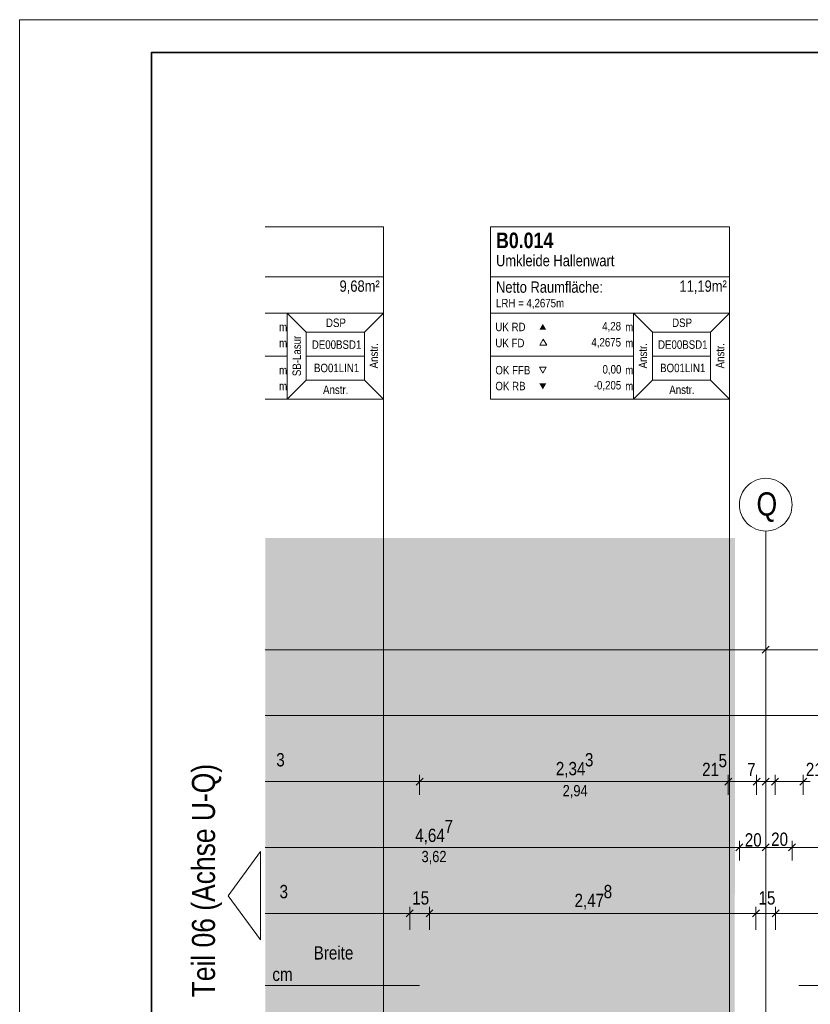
# Model space of a CAD drawing. Extents: x -720 to 300, y 62 to 1162.
# Tile 56 of 143: x -720 to -600, y 1013 to 1162. Entities that reach past the tile are written whole.
import ezdxf
from ezdxf.lldxf.tags import DXFTag

# ---------------------------------------------------------------- set-up
doc = ezdxf.new("R2010")
doc.units = 0
doc.layers.get('0').update_dxf_attribs({"lineweight": 13})
for name, color, linetype, lineweight in [('30 -33 Aussenwände- 8 Sonnenschutz', 7, 'Continuous', 9), ('70 -71 Achsen- 1 Gebäudeachsen', 7, 'STRICHPUNKT2-A06G94018I', 18), ('iwb_Plankopf Rahmen', 7, 'Continuous', 35)]:
    doc.layers.add(name, color=color, linetype=linetype, lineweight=lineweight)
for name, color, linetype, lineweight, true_color in [('70 -75 Raumstempel- 1 Raumstempel', 7, 'Continuous', 25, 0xff6600), ('70 -75 Raumstempel-2 Verweislinie', 7, 'Continuous', 9, 0xff6600), ('70 -76 Bemaßung- 2 Allgemein', 9, 'Continuous', 5, 0x808080), ('iwb_Layout BA_Markierung', 7, 'Continuous', 9, 0xbadcdc), ('iwb_Layout Text', 3, 'Continuous', 18, 0x00ff00)]:
    doc.layers.add(name, color=color, linetype=linetype, lineweight=lineweight, true_color=true_color)
doc.styles.get("Standard").update_dxf_attribs({"font": 'ARIALN.TTF'})
tags = doc.linetypes.add('STRICHPUNKT2-A06G94018I', pattern=[12.7, 6.35, -3.175, 0, -3.175]).pattern_tags.tags
tags[10:11] = [DXFTag(74, 4), DXFTag(75, 0), DXFTag(340, '0'), DXFTag(46, 0.0), DXFTag(50, 0.0), DXFTag(44, 0.0), DXFTag(45, 0.0)]
tags[8:9] = [DXFTag(74, 4), DXFTag(75, 0), DXFTag(340, '0'), DXFTag(46, 0.0), DXFTag(50, 0.0), DXFTag(44, 0.0), DXFTag(45, 0.0)]
tags[6:7] = [DXFTag(74, 4), DXFTag(75, 0), DXFTag(340, '0'), DXFTag(46, 0.0), DXFTag(50, 0.0), DXFTag(44, 0.0), DXFTag(45, 0.0)]
tags[4:5] = [DXFTag(74, 4), DXFTag(75, 0), DXFTag(340, '0'), DXFTag(46, 0.0), DXFTag(50, 0.0), DXFTag(44, 0.0), DXFTag(45, 0.0)]

# ---------------------------------------------------------------- blocks, each defined once
blk = doc.blocks.new('Polygon-A06G93ZT8I')
at = {"color": 0, "linetype": 'ByBlock', "lineweight": -2, "ltscale": 0.13}
blk.add_solid([(-611.22, 86.2), (-682.36, 86.01), (-611.05, 1083.81), (-682.36, 1083.81)], dxfattribs=at)
blk = doc.blocks.new('Referenz-A06G94038I')
at = {"layer": '30 -33 Aussenwände- 8 Sonnenschutz', "color": 0, "linetype": 'Continuous', "lineweight": -2, "ltscale": 0.13}
for p, q in [((-658.92, 1015.89), (-682.36, 1015.89)), ((-554.36, 1015.89), (-601.36, 1015.89))]:
    blk.add_line(p, q, dxfattribs=at)
at = {"layer": '70 -71 Achsen- 1 Gebäudeachsen', "color": 0, "linetype": 'Continuous', "lineweight": -2, "ltscale": 0.13}
for p, q in [((-608.89, 1091.94), (-608.58, 1092.18)), ((-608.58, 1092.18), (-608.24, 1092.38)), ((-608.24, 1092.38), (-607.89, 1092.55)), ((-607.89, 1092.55), (-607.52, 1092.68)), ((-607.52, 1092.68), (-607.14, 1092.78)), ((-607.14, 1092.78), (-606.75, 1092.83)), ((-606.75, 1092.83), (-606.36, 1092.85)), ((-606.36, 1092.85), (-605.97, 1092.83)), ((-605.97, 1092.83), (-605.58, 1092.78)), ((-605.58, 1092.78), (-605.2, 1092.68)), ((-605.2, 1092.68), (-604.83, 1092.55)), ((-604.83, 1092.55), (-604.47, 1092.38)), ((-604.47, 1092.38), (-604.14, 1092.18)), ((-604.14, 1092.18), (-603.82, 1091.94)), ((-610.05, 1090.38), (-609.89, 1090.74)), ((-609.89, 1090.74), (-609.68, 1091.07)), ((-609.68, 1091.07), (-609.45, 1091.39)), ((-609.45, 1091.39), (-609.19, 1091.68)), ((-609.19, 1091.68), (-608.89, 1091.94)), ((-603.82, 1091.94), (-603.53, 1091.68)), ((-603.53, 1091.68), (-603.27, 1091.39)), ((-603.27, 1091.39), (-603.03, 1091.07)), ((-603.03, 1091.07), (-602.83, 1090.74)), ((-602.83, 1090.74), (-602.66, 1090.38)), ((-610.36, 1088.85), (-610.34, 1089.24)), ((-610.34, 1089.24), (-610.28, 1089.63)), ((-610.28, 1089.63), (-610.19, 1090.01)), ((-610.19, 1090.01), (-610.05, 1090.38)), ((-602.66, 1090.38), (-602.53, 1090.01)), ((-602.53, 1090.01), (-602.43, 1089.63)), ((-602.43, 1089.63), (-602.38, 1089.24)), ((-602.38, 1089.24), (-602.36, 1088.85)), ((-610.34, 1088.46), (-610.36, 1088.85)), ((-610.28, 1088.07), (-610.34, 1088.46)), ((-610.19, 1087.69), (-610.28, 1088.07)), ((-610.05, 1087.32), (-610.19, 1087.69)), ((-602.53, 1087.69), (-602.66, 1087.32)), ((-602.43, 1088.07), (-602.53, 1087.69)), ((-602.38, 1088.46), (-602.43, 1088.07)), ((-602.36, 1088.85), (-602.38, 1088.46)), ((-609.89, 1086.97), (-610.05, 1087.32)), ((-609.68, 1086.63), (-609.89, 1086.97)), ((-609.45, 1086.31), (-609.68, 1086.63)), ((-609.19, 1086.02), (-609.45, 1086.31)), ((-608.89, 1085.76), (-609.19, 1086.02)), ((-603.53, 1086.02), (-603.82, 1085.76)), ((-603.27, 1086.31), (-603.53, 1086.02)), ((-603.03, 1086.63), (-603.27, 1086.31)), ((-602.83, 1086.97), (-603.03, 1086.63)), ((-602.66, 1087.32), (-602.83, 1086.97)), ((-608.58, 1085.53), (-608.89, 1085.76)), ((-608.24, 1085.32), (-608.58, 1085.53)), ((-607.89, 1085.16), (-608.24, 1085.32)), ((-607.52, 1085.02), (-607.89, 1085.16)), ((-607.14, 1084.93), (-607.52, 1085.02)), ((-606.75, 1084.87), (-607.14, 1084.93)), ((-606.36, 1084.85), (-606.75, 1084.87)), ((-605.97, 1084.87), (-606.36, 1084.85)), ((-605.58, 1084.93), (-605.97, 1084.87)), ((-605.2, 1085.02), (-605.58, 1084.93)), ((-604.83, 1085.16), (-605.2, 1085.02)), ((-604.47, 1085.32), (-604.83, 1085.16)), ((-604.14, 1085.53), (-604.47, 1085.32)), ((-603.82, 1085.76), (-604.14, 1085.53))]:
    blk.add_line(p, q, dxfattribs=at)
at = {"layer": '70 -71 Achsen- 1 Gebäudeachsen', "color": 0, "linetype": 'STRICHPUNKT2-A06G94018I', "lineweight": -2, "ltscale": 0.13}
blk.add_line((-606.36, 1084.85), (-606.36, 85.41), dxfattribs=at)
at = {"layer": '70 -75 Raumstempel- 1 Raumstempel', "color": 0, "lineweight": -2}
for p, q in [((-664.43, 1130.99), (-682.36, 1130.99)), ((-664.43, 1104.85), (-664.43, 1130.99)), ((-648.18, 1130.99), (-648.18, 1104.85)), ((-611.86, 1130.99), (-648.18, 1130.99)), ((-611.86, 1104.85), (-611.86, 1130.99)), ((-664.43, 1123.4), (-682.36, 1123.4)), ((-611.86, 1123.4), (-648.18, 1123.4)), ((-682.36, 1117.92), (-679.02, 1117.92)), ((-676.14, 1115.02), (-679.02, 1117.92)), ((-664.43, 1117.92), (-679.02, 1117.92)), ((-679.02, 1117.92), (-679.02, 1104.85)), ((-667.31, 1115.02), (-664.43, 1117.92)), ((-648.18, 1117.92), (-626.45, 1117.92)), ((-623.57, 1115.02), (-626.45, 1117.92)), ((-611.86, 1117.92), (-626.45, 1117.92)), ((-626.45, 1117.92), (-626.45, 1104.85)), ((-614.74, 1115.02), (-611.86, 1117.92)), ((-676.14, 1107.75), (-676.14, 1115.02)), ((-676.14, 1115.02), (-667.31, 1115.02)), ((-667.31, 1107.75), (-667.31, 1115.02)), ((-623.57, 1107.75), (-623.57, 1115.02)), ((-623.57, 1115.02), (-614.74, 1115.02)), ((-614.74, 1107.75), (-614.74, 1115.02)), ((-640.14, 1113.96), (-640.67, 1113.06)), ((-640.67, 1113.06), (-639.62, 1113.06)), ((-639.62, 1113.06), (-640.14, 1113.96)), ((-682.36, 1111.39), (-679.02, 1111.39)), ((-667.31, 1111.39), (-676.14, 1111.39)), ((-648.18, 1111.39), (-626.45, 1111.39)), ((-614.74, 1111.39), (-623.57, 1111.39)), ((-640.22, 1108.78), (-640.74, 1109.69)), ((-640.74, 1109.69), (-639.69, 1109.69)), ((-639.69, 1109.69), (-640.22, 1108.78)), ((-676.14, 1107.75), (-679.02, 1104.85)), ((-676.14, 1107.75), (-667.31, 1107.75)), ((-667.31, 1107.75), (-664.43, 1104.85)), ((-623.57, 1107.75), (-626.45, 1104.85)), ((-623.57, 1107.75), (-614.74, 1107.75)), ((-614.74, 1107.75), (-611.86, 1104.85)), ((-664.43, 1104.85), (-682.36, 1104.85)), ((-611.86, 1104.85), (-648.18, 1104.85))]:
    blk.add_line(p, q, dxfattribs=at)
for points in [[(-639.69, 1115.38), (-640.22, 1116.28), (-640.74, 1115.38)], [(-639.69, 1107.25), (-640.22, 1106.34), (-640.74, 1107.25)]]:
    blk.add_solid(points, dxfattribs=at)
at = {"layer": '70 -75 Raumstempel-2 Verweislinie', "color": 0, "linetype": 'Continuous', "lineweight": -2, "ltscale": 0.13}
for p, q in [((-664.43, 1104.85), (-664.43, 989.06)), ((-611.86, 1104.85), (-611.86, 989.06))]:
    blk.add_line(p, q, dxfattribs=at)
at = {"layer": '70 -76 Bemaßung- 2 Allgemein', "color": 0, "linetype": 'Continuous', "lineweight": -2, "ltscale": 0.13}
for p, q in [((-606.36, 1069.85), (-606.36, 1067.85)), ((-606.36, 1069.85), (-606.36, 1067.85)), ((-607.42, 1066.85), (-682.36, 1066.85)), ((-605.86, 1066.85), (-607.42, 1066.85)), ((-605.83, 1067.38), (-606.89, 1066.32)), ((-606.89, 1066.32), (-605.83, 1067.38)), ((-606.86, 1066.85), (-605.3, 1066.85)), ((-455.42, 1066.85), (-605.3, 1066.85)), ((-303.42, 1056.85), (-682.36, 1056.85)), ((-606.36, 1049.85), (-606.36, 1047.85)), ((-606.36, 1049.85), (-606.36, 1047.85)), ((-659.45, 1046.32), (-658.39, 1047.38)), ((-658.39, 1047.38), (-659.45, 1046.32)), ((-658.92, 1044.85), (-658.92, 1047.85)), ((-658.92, 1044.85), (-658.92, 1047.85)), ((-611.53, 1047.38), (-612.59, 1046.32)), ((-611.53, 1047.38), (-612.59, 1046.32)), ((-612.06, 1044.85), (-612.06, 1047.85)), ((-612.06, 1044.85), (-612.06, 1047.85)), ((-607.23, 1047.38), (-608.29, 1046.32)), ((-608.29, 1046.32), (-607.23, 1047.38)), ((-607.76, 1044.85), (-607.76, 1047.85)), ((-607.76, 1044.85), (-607.76, 1047.85)), ((-605.83, 1047.38), (-606.89, 1046.32)), ((-606.89, 1046.32), (-605.83, 1047.38)), ((-605.49, 1046.32), (-604.43, 1047.38)), ((-604.43, 1047.38), (-605.49, 1046.32)), ((-604.96, 1044.85), (-604.96, 1047.85)), ((-604.96, 1044.85), (-604.96, 1047.85)), ((-601.19, 1046.32), (-600.13, 1047.38)), ((-601.19, 1046.32), (-600.13, 1047.38)), ((-600.66, 1044.85), (-600.66, 1047.85)), ((-600.66, 1044.85), (-600.66, 1047.85)), ((-659.98, 1046.85), (-682.36, 1046.85)), ((-658.42, 1046.85), (-659.98, 1046.85)), ((-659.42, 1046.85), (-657.86, 1046.85)), ((-613.12, 1046.85), (-657.86, 1046.85)), ((-613.12, 1046.85), (-614.18, 1046.85)), ((-611.56, 1046.85), (-613.12, 1046.85)), ((-611.56, 1046.85), (-613.12, 1046.85)), ((-607.76, 1046.85), (-612.06, 1046.85)), ((-608.82, 1046.85), (-609.88, 1046.85)), ((-607.26, 1046.85), (-608.82, 1046.85)), ((-607.42, 1046.85), (-608.48, 1046.85)), ((-608.26, 1046.85), (-606.7, 1046.85)), ((-606.36, 1046.85), (-607.76, 1046.85)), ((-605.86, 1046.85), (-607.42, 1046.85)), ((-606.02, 1046.85), (-607.08, 1046.85)), ((-606.86, 1046.85), (-605.3, 1046.85)), ((-606.7, 1046.85), (-605.64, 1046.85)), ((-604.96, 1046.85), (-606.36, 1046.85)), ((-604.46, 1046.85), (-606.02, 1046.85)), ((-605.46, 1046.85), (-603.9, 1046.85)), ((-605.3, 1046.85), (-604.24, 1046.85)), ((-600.66, 1046.85), (-604.96, 1046.85)), ((-603.9, 1046.85), (-602.84, 1046.85)), ((-601.16, 1046.85), (-599.6, 1046.85)), ((-601.16, 1046.85), (-599.6, 1046.85)), ((-606.36, 1039.85), (-606.36, 1037.85)), ((-606.36, 1039.85), (-606.36, 1037.85)), ((-611.42, 1036.85), (-682.36, 1036.85)), ((-609.86, 1036.85), (-611.42, 1036.85)), ((-610.89, 1036.32), (-609.83, 1037.38)), ((-609.83, 1037.38), (-610.89, 1036.32)), ((-610.86, 1036.85), (-609.3, 1036.85)), ((-610.36, 1034.85), (-610.36, 1037.85)), ((-610.36, 1034.85), (-610.36, 1037.85)), ((-607.42, 1036.85), (-609.3, 1036.85)), ((-605.86, 1036.85), (-607.42, 1036.85)), ((-605.83, 1037.38), (-606.89, 1036.32)), ((-606.89, 1036.32), (-605.83, 1037.38)), ((-606.86, 1036.85), (-605.3, 1036.85)), ((-603.42, 1036.85), (-605.3, 1036.85)), ((-601.86, 1036.85), (-603.42, 1036.85)), ((-602.89, 1036.32), (-601.83, 1037.38)), ((-601.83, 1037.38), (-602.89, 1036.32)), ((-602.86, 1036.85), (-601.3, 1036.85)), ((-602.36, 1034.85), (-602.36, 1037.85)), ((-602.36, 1034.85), (-602.36, 1037.85)), ((-459.42, 1036.85), (-601.3, 1036.85)), ((-660.42, 1024.35), (-660.42, 1027.85)), ((-660.42, 1024.35), (-660.42, 1027.85)), ((-657.42, 1024.35), (-657.42, 1027.85)), ((-657.42, 1024.35), (-657.42, 1027.85)), ((-607.86, 1024.35), (-607.86, 1027.85)), ((-607.86, 1024.35), (-607.86, 1027.85)), ((-604.86, 1024.35), (-604.86, 1027.85)), ((-604.86, 1024.35), (-604.86, 1027.85)), ((-661.48, 1026.85), (-682.36, 1026.85)), ((-661.48, 1026.85), (-662.54, 1026.85)), ((-659.42, 1026.85), (-661.48, 1026.85)), ((-659.42, 1026.85), (-661.48, 1026.85)), ((-659.89, 1027.38), (-660.95, 1026.32)), ((-659.89, 1027.38), (-660.95, 1026.32)), ((-657.42, 1026.85), (-660.42, 1026.85)), ((-658.42, 1026.85), (-656.36, 1026.85)), ((-658.42, 1026.85), (-656.36, 1026.85)), ((-657.95, 1026.32), (-656.89, 1027.38)), ((-657.95, 1026.32), (-656.89, 1027.38)), ((-656.36, 1026.85), (-655.3, 1026.85)), ((-608.92, 1026.85), (-656.36, 1026.85)), ((-608.92, 1026.85), (-609.98, 1026.85)), ((-606.86, 1026.85), (-608.92, 1026.85)), ((-606.86, 1026.85), (-608.92, 1026.85)), ((-607.33, 1027.38), (-608.39, 1026.32)), ((-607.33, 1027.38), (-608.39, 1026.32)), ((-604.86, 1026.85), (-607.86, 1026.85)), ((-605.86, 1026.85), (-603.8, 1026.85)), ((-605.86, 1026.85), (-603.8, 1026.85)), ((-605.39, 1026.32), (-604.33, 1027.38)), ((-605.39, 1026.32), (-604.33, 1027.38)), ((-556.35, 1026.85), (-603.8, 1026.85)), ((-603.8, 1026.85), (-602.74, 1026.85))]:
    blk.add_line(p, q, dxfattribs=at)
at = {"layer": '30 -33 Aussenwände- 8 Sonnenschutz', "color": 0, "linetype": 'Continuous', "lineweight": -2, "ltscale": 0.13, "char_height": 2.0138, "attachment_point": 1}
for s, insert in [('{\\fArial Narrow;Breite}', (-675.01, 1021.86)), ('{\\fArial Narrow;cm}', (-681.28, 1018.6))]:
    blk.add_mtext(s, dxfattribs=dict(at, insert=insert))
at = {"layer": '70 -71 Achsen- 1 Gebäudeachsen', "color": 0, "linetype": 'Continuous', "lineweight": -2, "ltscale": 0.13, "insert": (-607.77, 1090.72), "char_height": 3.5241, "attachment_point": 1}
blk.add_mtext('{\\fArial Narrow;Q}', dxfattribs=at)
at = {"layer": '70 -75 Raumstempel- 1 Raumstempel', "color": 0, "linetype": 'Continuous', "lineweight": -2, "ltscale": 0.13, "attachment_point": 1}
for s, insert, char_height, rotation in [('{\\fArial Narrow|b1|i0;B0.014}', (-647.32, 1130.13), 2.3536, 0), ('{\\fArial Narrow;Umkleide Hallenwart}', (-647.32, 1126.74), 1.7117, 0), ('{\\fArial Narrow;9,68m²}', (-671.08, 1122.87), 1.7117, 0), ('{\\fArial Narrow;Netto Raumfläche:}', (-647.32, 1122.72), 1.7117, 0), ('{\\fArial Narrow;11,19m²}', (-619.47, 1122.87), 1.7117, 0), ('{\\fArial Narrow;LRH = 4,2675m}', (-647.32, 1120.07), 1.2838, 0), ('{\\fArial Narrow;m}', (-680.26, 1116.45), 1.2838, 0), ('{\\fArial Narrow;DSP}', (-673.14, 1117.09), 1.2838, 0), ('{\\fArial Narrow;UK RD}', (-647.42, 1116.46), 1.2838, 0), ('{\\fArial Narrow;4,28}', (-631.2, 1116.57), 1.2838, 0), ('{\\fArial Narrow;m}', (-627.7, 1116.45), 1.2838, 0), ('{\\fArial Narrow;DSP}', (-620.58, 1117.09), 1.2838, 0), ('{\\fArial Narrow;SB-Lasur}', (-678.22, 1108.35), 1.2838, 90), ('{\\fArial Narrow;m}', (-680.26, 1114.01), 1.2838, 0), ('{\\fArial Narrow;DE00BSD1}', (-675.29, 1113.78), 1.2838, 0), ('{\\fArial Narrow;Anstr.}', (-666.52, 1109.53), 1.2838, 90), ('{\\fArial Narrow;UK FD}', (-647.42, 1114.02), 1.2838, 0), ('{\\fArial Narrow;4,2675}', (-632.84, 1114.14), 1.2838, 0), ('{\\fArial Narrow;m}', (-627.7, 1114.01), 1.2838, 0), ('{\\fArial Narrow;Anstr.}', (-625.67, 1109.53), 1.2838, 90), ('{\\fArial Narrow;DE00BSD1}', (-622.72, 1113.78), 1.2838, 0), ('{\\fArial Narrow;Anstr.}', (-613.95, 1109.53), 1.2838, 90), ('{\\fArial Narrow;BO01LIN1}', (-674.96, 1110.24), 1.2838, 0), ('{\\fArial Narrow;OK FFB}', (-647.42, 1109.9), 1.2838, 0), ('{\\fArial Narrow;0,00}', (-631.15, 1110.03), 1.2838, 0), ('{\\fArial Narrow;BO01LIN1}', (-622.4, 1110.24), 1.2838, 0), ('{\\fArial Narrow;m}', (-680.26, 1109.9), 1.2838, 0), ('{\\fArial Narrow;m}', (-627.7, 1109.9), 1.2838, 0), ('{\\fArial Narrow;m}', (-680.26, 1107.49), 1.2838, 0), ('{\\fArial Narrow;OK RB}', (-647.42, 1107.49), 1.2838, 0), ('{\\fArial Narrow;-0,205}', (-632.48, 1107.62), 1.2838, 0), ('{\\fArial Narrow;m}', (-627.7, 1107.49), 1.2838, 0), ('{\\fArial Narrow;Anstr.}', (-673.58, 1106.93), 1.2838, 0), ('{\\fArial Narrow;Anstr.}', (-621.01, 1106.93), 1.2838, 0)]:
    blk.add_mtext(s, dxfattribs=dict(at, insert=insert, char_height=char_height, rotation=rotation))
at = {"layer": '70 -76 Bemaßung- 2 Allgemein', "color": 0, "linetype": 'Continuous', "lineweight": -2, "ltscale": 0.13, "attachment_point": 1}
for s, insert, char_height in [('{\\fArial Narrow;3}', (-680.69, 1051.16), 2.0138), ('{\\fArial Narrow;3}', (-633.82, 1051.16), 2.0138), ('{\\fArial Narrow;5}', (-613.53, 1051.04), 2.0138), ('{\\fArial Narrow;2,34}', (-638.24, 1049.82), 2.0138), ('{\\fArial Narrow;21}', (-616.03, 1049.69), 2.0138), ('{\\fArial Narrow;7}', (-609.19, 1049.68), 2.0138), ('{\\fArial Narrow;21}', (-600.28, 1049.69), 2.0138), ('{\\fArial Narrow;2,94}', (-637.2, 1046.32), 1.7), ('{\\fArial Narrow;4,64}', (-659.59, 1039.69), 2.0138), ('{\\fArial Narrow;7}', (-655.13, 1041.03), 2.0138), ('{\\fArial Narrow;20}', (-609.55, 1039), 2.0138), ('{\\fArial Narrow;20}', (-605.55, 1039.1), 2.0138), ('{\\fArial Narrow;3,62}', (-658.63, 1036.32), 1.7), ('{\\fArial Narrow;3}', (-680.19, 1031.16), 2.0138), ('{\\fArial Narrow;8}', (-630.97, 1031.16), 2.0138), ('{\\fArial Narrow;15}', (-660.04, 1030.2), 2.0138), ('{\\fArial Narrow;2,47}', (-635.4, 1029.82), 2.0138), ('{\\fArial Narrow;15}', (-607.47, 1030.2), 2.0138)]:
    blk.add_mtext(s, dxfattribs=dict(at, insert=insert, char_height=char_height))

msp = doc.modelspace()

# ---------------------------------------------------------------- linework, layer by layer
at = {"layer": 'iwb_Layout Text', "linetype": 'Continuous', "ltscale": 0.18}
for p, q in [((-687.98, 1029.52), (-683.1, 1036.21)), ((-683.1, 1022.83), (-683.1, 1036.21)), ((-683.1, 1022.83), (-687.98, 1029.52))]:
    msp.add_line(p, q, dxfattribs=at)
at = {"layer": 'iwb_Plankopf Rahmen', "color": 8, "lineweight": 13, "ltscale": 0.13, "true_color": 0x808080}
msp.add_lwpolyline([(300.35, 62.43), (-719.65, 62.43), (-719.65, 1162.43), (300.35, 1162.43), (300.35, 62.43)], close=True, dxfattribs=at)
at = {"layer": 'iwb_Plankopf Rahmen', "ltscale": 0.35}
msp.add_lwpolyline([(-699.65, 67.43), (-699.65, 1157.43), (295.35, 1157.43), (295.35, 67.43), (-599.65, 67.43), (-699.65, 67.43)], close=True, dxfattribs=at)

# ---------------------------------------------------------------- block references
at = {"color": 8, "lineweight": 13, "ltscale": 0.13, "true_color": 0x808080}
msp.add_blockref('Referenz-A06G94038I', (0, 0), dxfattribs=at)
at = {"layer": 'iwb_Layout BA_Markierung', "ltscale": 0.13}
msp.add_blockref('Polygon-A06G93ZT8I', (0, 0), dxfattribs=at)

# ---------------------------------------------------------------- texts
at = {"layer": 'iwb_Layout Text', "ltscale": 0.18}
msp.add_text('Teil 06 (Achse U-Q)', height=3.5, rotation=90, dxfattribs=at).set_placement((-689.99, 1014.1))

doc.saveas('drawing.dxf')
